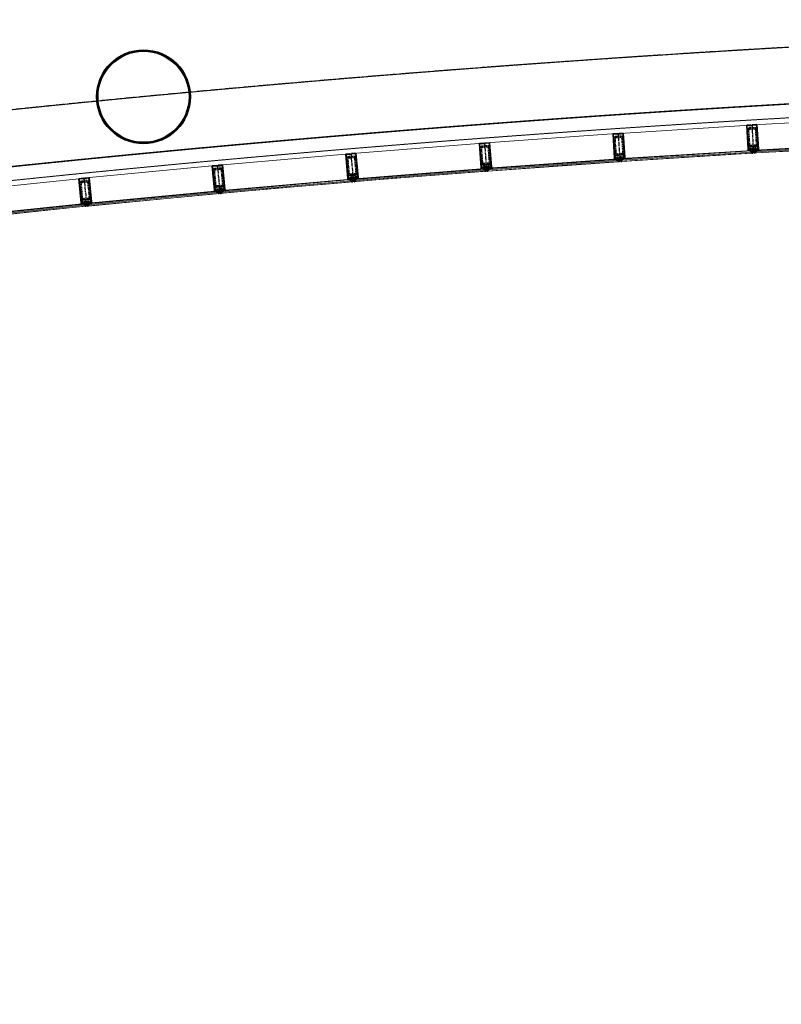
# Model space of a CAD drawing. Header units: millimetres. Extents: x 98667 to 994031, y -2704 to 533009.
# Tile 228 of 256: x 699004 to 707123, y 367669 to 378162. Entities that reach past the tile are written whole.
import ezdxf

# ---------------------------------------------------------------- set-up
doc = ezdxf.new("R2010")
doc.units = ezdxf.units.MM
for name, pattern in [('AP03000E0$0$CENTER', [50.8, 31.75, -6.35, 6.35, -6.35]), ('AP03000E0$0$HIDDEN', [9.525, 6.35, -3.175]), ('AP03000E0$0$HIDDENX2', [19.05, 12.7, -6.35]), ('sp00000g0$0$CENTER', [50.8, 31.75, -6.35, 6.35, -6.35])]:
    doc.linetypes.add(name, pattern=pattern)
for name, color, linetype in [('A-COL ENCLOUSER INNER', 1, 'Continuous'), ('A-COL ENCLOUSER OUTER', 6, 'Continuous'), ('sp00000g0$0$S-GRID', 1, 'sp00000g0$0$CENTER')]:
    doc.layers.add(name, color=color, linetype=linetype)
for name, color, linetype, lineweight in [('AP03000E0$0$A-GLAZ-FULL-EXTR', 2, 'Continuous', 20), ('AP03000E0$0$A-GLAZ-MULL-EXTR', 3, 'Continuous', 35), ('AP03000E0$0$A-WALL-FNSH', 1, 'Continuous', 15)]:
    doc.layers.add(name, color=color, linetype=linetype, lineweight=lineweight)
doc.layers.add('AP03000E0$0$A-Slab Edge Guide', color=55, linetype='Continuous', lineweight=15, plot=False)

msp = doc.modelspace()

# ---------------------------------------------------------------- linework, layer by layer
at = {"color": 251, "linetype": 'AP03000E0$0$CENTER'}
for p, q in [((706809, 377040), (706827, 376740)), ((705383, 376949), (705404, 376650)), ((703959, 376847), (703981, 376548)), ((702535, 376734), (702560, 376435)), ((701111, 376609), (701139, 376310)), ((699689, 376473), (699719, 376174))]:
    msp.add_line(p, q, dxfattribs=at)
at = {"layer": 'A-COL ENCLOUSER INNER', "color": 251}
for radius in [494, 485]:
    msp.add_circle((700324, 377340), radius, dxfattribs=at)
at = {"layer": 'A-COL ENCLOUSER OUTER', "color": 251}
msp.add_circle((700324, 377340), 500, dxfattribs=at)
at = {"layer": 'AP03000E0$0$A-GLAZ-FULL-EXTR', "color": 251}
for p, q in [((706828, 377041), (708217, 377118)), ((706790, 377039), (705402, 376950)), ((703977, 376848), (705365, 376948)), ((703940, 376845), (702553, 376735)), ((708232, 376848), (706843, 376771)), ((706843, 376765), (708232, 376842)), ((708233, 376830), (706844, 376753)), ((706844, 376741), (708233, 376818)), ((701130, 376611), (702516, 376732)), ((705419, 376681), (706808, 376769)), ((706808, 376763), (705420, 376675)), ((705420, 376663), (706809, 376751)), ((706809, 376739), (705421, 376651)), ((706791, 376750), (706790, 376762)), ((706791, 376753), (706790, 376759)), ((706790, 376759), (706796, 376759)), ((706797, 376753), (706791, 376753)), ((706796, 376762), (706808, 376763)), ((706797, 376750), (706796, 376762)), ((706796, 376759), (706797, 376753)), ((706809, 376751), (706797, 376750)), ((706808, 376769), (706808, 376763)), ((706808, 376763), (706809, 376751)), ((706809, 376751), (706809, 376739)), ((706843, 376771), (706843, 376765)), ((706855, 376766), (706843, 376765)), ((706843, 376765), (706844, 376753)), ((706844, 376753), (706856, 376754)), ((706844, 376753), (706844, 376741)), ((706856, 376754), (706855, 376766)), ((706861, 376763), (706855, 376763)), ((706855, 376763), (706856, 376757)), ((706856, 376757), (706862, 376757)), ((706862, 376754), (706861, 376766)), ((706862, 376757), (706861, 376763)), ((701093, 376607), (699708, 376475)), ((705384, 376678), (703996, 376579)), ((703997, 376573), (705384, 376672)), ((705385, 376660), (703998, 376561)), ((703999, 376549), (705386, 376648)), ((705367, 376659), (705367, 376671)), ((705367, 376668), (705373, 376669)), ((705367, 376662), (705367, 376668)), ((705373, 376663), (705367, 376662)), ((705373, 376660), (705373, 376672)), ((705373, 376672), (705384, 376672)), ((705373, 376669), (705373, 376663)), ((705385, 376660), (705373, 376660)), ((705384, 376672), (705384, 376678)), ((705384, 376672), (705385, 376660)), ((705386, 376648), (705385, 376660)), ((705420, 376675), (705419, 376681)), ((705432, 376676), (705420, 376675)), ((705420, 376675), (705420, 376663)), ((705420, 376663), (705432, 376664)), ((705421, 376651), (705420, 376663)), ((705432, 376664), (705432, 376676)), ((705438, 376673), (705432, 376673)), ((705432, 376673), (705432, 376667)), ((705432, 376667), (705438, 376667)), ((705438, 376664), (705438, 376676)), ((705438, 376667), (705438, 376673)), ((702575, 376466), (703961, 376576)), ((703962, 376570), (702575, 376460)), ((702576, 376448), (703963, 376558)), ((703964, 376546), (702577, 376436)), ((703945, 376557), (703944, 376569)), ((703945, 376560), (703944, 376566)), ((703944, 376566), (703950, 376566)), ((703951, 376560), (703945, 376560)), ((703950, 376569), (703962, 376570)), ((703951, 376557), (703950, 376569)), ((703950, 376566), (703951, 376560)), ((703963, 376558), (703951, 376557)), ((703961, 376576), (703962, 376570)), ((703962, 376570), (703963, 376558)), ((703963, 376558), (703964, 376546)), ((703996, 376579), (703997, 376573)), ((704009, 376574), (703997, 376573)), ((703997, 376573), (703998, 376561)), ((703998, 376561), (704010, 376562)), ((703998, 376561), (703999, 376549)), ((704010, 376562), (704009, 376574)), ((704015, 376571), (704009, 376571)), ((704009, 376571), (704010, 376565)), ((704010, 376565), (704016, 376565)), ((704016, 376562), (704015, 376574)), ((704016, 376565), (704015, 376571)), ((698287, 376328), (699671, 376471)), ((702539, 376463), (701154, 376342)), ((701154, 376336), (702540, 376457)), ((702541, 376445), (701155, 376324)), ((701156, 376312), (702542, 376433)), ((702523, 376443), (702522, 376455)), ((702522, 376452), (702528, 376453)), ((702523, 376446), (702522, 376452)), ((702529, 376447), (702523, 376446)), ((702528, 376456), (702540, 376457)), ((702529, 376444), (702528, 376456)), ((702528, 376453), (702529, 376447)), ((702541, 376445), (702529, 376444)), ((702540, 376457), (702539, 376463)), ((702540, 376457), (702541, 376445)), ((702542, 376433), (702541, 376445)), ((702575, 376460), (702575, 376466)), ((702587, 376461), (702575, 376460)), ((702575, 376460), (702576, 376448)), ((702576, 376448), (702588, 376449)), ((702577, 376436), (702576, 376448)), ((702588, 376449), (702587, 376461)), ((702593, 376458), (702587, 376458)), ((702587, 376458), (702588, 376452)), ((702588, 376452), (702594, 376452)), ((702594, 376449), (702593, 376461)), ((702594, 376452), (702593, 376458)), ((699734, 376206), (701119, 376338)), ((701119, 376332), (699734, 376200)), ((699735, 376188), (701120, 376320)), ((701121, 376309), (699737, 376176)), ((701102, 376319), (701101, 376331)), ((701102, 376322), (701102, 376328)), ((701102, 376328), (701107, 376328)), ((701108, 376322), (701102, 376322)), ((701107, 376331), (701119, 376332)), ((701108, 376319), (701107, 376331)), ((701107, 376328), (701108, 376322)), ((701120, 376320), (701108, 376319)), ((701119, 376338), (701119, 376332)), ((701119, 376332), (701120, 376320)), ((701120, 376320), (701121, 376309)), ((701154, 376342), (701154, 376336)), ((701166, 376337), (701154, 376336)), ((701154, 376336), (701155, 376324)), ((701155, 376324), (701167, 376325)), ((701155, 376324), (701156, 376312)), ((701167, 376325), (701166, 376337)), ((701172, 376334), (701166, 376334)), ((701166, 376334), (701167, 376328)), ((701167, 376328), (701173, 376328)), ((701173, 376325), (701172, 376337)), ((701173, 376328), (701172, 376334)), ((699699, 376202), (698315, 376059)), ((698316, 376053), (699699, 376196)), ((699701, 376185), (698317, 376041)), ((698318, 376029), (699702, 376173)), ((699683, 376183), (699681, 376195)), ((699682, 376186), (699682, 376192)), ((699682, 376192), (699688, 376192)), ((699688, 376186), (699682, 376186)), ((699687, 376195), (699699, 376196)), ((699689, 376183), (699687, 376195)), ((699688, 376192), (699688, 376186)), ((699701, 376185), (699689, 376183)), ((699699, 376196), (699699, 376202)), ((699699, 376196), (699701, 376185)), ((699702, 376173), (699701, 376185)), ((699734, 376200), (699734, 376206)), ((699746, 376201), (699734, 376200)), ((699734, 376200), (699735, 376188)), ((699735, 376188), (699747, 376189)), ((699737, 376176), (699735, 376188)), ((699747, 376189), (699746, 376201)), ((699753, 376199), (699747, 376198)), ((699747, 376198), (699747, 376192)), ((699747, 376192), (699753, 376193)), ((699753, 376190), (699752, 376202)), ((699753, 376193), (699753, 376199))]:
    msp.add_line(p, q, dxfattribs=at)
at = {"layer": 'AP03000E0$0$A-GLAZ-FULL-EXTR', "color": 251, "linetype": 'Continuous'}
for p, q in [((706796, 376761), (706808, 376761)), ((706796, 376758), (706808, 376758)), ((706796, 376755), (706808, 376755)), ((706797, 376752), (706809, 376751)), ((706798, 376750), (706798, 376762)), ((706801, 376751), (706801, 376763)), ((706804, 376751), (706804, 376763)), ((706807, 376751), (706807, 376763)), ((706843, 376763), (706855, 376764)), ((706843, 376760), (706855, 376760)), ((706845, 376753), (706844, 376765)), ((706844, 376757), (706856, 376757)), ((706844, 376753), (706856, 376754)), ((706848, 376753), (706847, 376765)), ((706851, 376754), (706851, 376766)), ((706854, 376754), (706854, 376766)), ((705373, 376660), (705373, 376672)), ((705373, 376669), (705385, 376670)), ((705373, 376666), (705385, 376667)), ((705373, 376663), (705385, 376664)), ((705373, 376660), (705385, 376660)), ((705377, 376660), (705376, 376672)), ((705380, 376660), (705379, 376672)), ((705383, 376660), (705382, 376672)), ((705420, 376675), (705432, 376675)), ((705420, 376674), (705420, 376675)), ((705420, 376671), (705432, 376671)), ((705420, 376668), (705432, 376668)), ((705420, 376665), (705432, 376665)), ((705423, 376663), (705423, 376675)), ((705426, 376663), (705426, 376675)), ((705429, 376663), (705429, 376675)), ((705432, 376664), (705432, 376664)), ((703950, 376566), (703962, 376566)), ((703950, 376563), (703962, 376563)), ((703951, 376569), (703962, 376569)), ((703951, 376560), (703963, 376560)), ((703952, 376558), (703952, 376570)), ((703955, 376558), (703956, 376570)), ((703959, 376558), (703959, 376570)), ((703962, 376558), (703962, 376570)), ((703997, 376572), (704009, 376573)), ((703997, 376569), (704009, 376570)), ((703997, 376566), (704009, 376567)), ((703999, 376561), (703998, 376573)), ((703998, 376563), (704010, 376564)), ((704002, 376561), (704001, 376573)), ((704005, 376562), (704005, 376574)), ((704009, 376562), (704008, 376574)), ((702528, 376453), (702540, 376454)), ((702530, 376444), (702529, 376456)), ((702529, 376450), (702541, 376451)), ((702529, 376447), (702541, 376448)), ((702533, 376444), (702532, 376456)), ((702536, 376445), (702535, 376457)), ((702539, 376445), (702538, 376457)), ((702575, 376458), (702587, 376458)), ((702576, 376454), (702588, 376454)), ((702576, 376451), (702588, 376451)), ((702576, 376448), (702577, 376448)), ((702577, 376448), (702577, 376460)), ((702580, 376448), (702580, 376460)), ((702583, 376449), (702583, 376461)), ((702585, 376461), (702587, 376461)), ((702587, 376449), (702587, 376461)), ((701107, 376330), (701119, 376330)), ((701108, 376327), (701120, 376327)), ((701108, 376324), (701120, 376324)), ((701108, 376321), (701120, 376321)), ((701110, 376319), (701110, 376331)), ((701113, 376320), (701113, 376332)), ((701116, 376320), (701116, 376332)), ((701119, 376320), (701119, 376331)), ((701154, 376335), (701166, 376336)), ((701155, 376332), (701166, 376333)), ((701155, 376328), (701167, 376330)), ((701155, 376325), (701167, 376326)), ((701157, 376324), (701156, 376336)), ((701160, 376324), (701159, 376336)), ((701164, 376324), (701162, 376336)), ((701167, 376325), (701166, 376337)), ((699689, 376183), (699688, 376195)), ((699688, 376193), (699700, 376194)), ((699688, 376190), (699700, 376191)), ((699688, 376186), (699700, 376188)), ((699689, 376183), (699699, 376184)), ((699693, 376184), (699691, 376196)), ((699696, 376184), (699695, 376196)), ((699699, 376184), (699698, 376196)), ((699734, 376199), (699734, 376200)), ((699734, 376199), (699746, 376199)), ((699735, 376196), (699747, 376196)), ((699735, 376193), (699747, 376193)), ((699735, 376190), (699747, 376190)), ((699738, 376188), (699738, 376200)), ((699741, 376189), (699741, 376201)), ((699744, 376189), (699744, 376201)), ((699747, 376189), (699747, 376193))]:
    msp.add_line(p, q, dxfattribs=at)
msp.add_arc((717502, 197719), 179339, 89.99555, 114.84719, dxfattribs=at)
at = {"layer": 'AP03000E0$0$A-GLAZ-MULL-EXTR', "color": 251}
for p, q in [((706799, 377039), (706754, 377036)), ((706754, 377036), (706770, 376777)), ((706757, 377034), (706799, 377036)), ((706769, 376834), (706757, 377034)), ((706814, 377037), (706777, 377035)), ((706777, 377035), (706777, 377032)), ((706777, 377032), (706819, 377034)), ((706799, 377036), (706799, 377039)), ((706864, 377043), (706814, 377040)), ((706814, 377040), (706814, 377037)), ((706819, 377037), (706861, 377040)), ((706819, 377034), (706819, 377037)), ((706861, 377040), (706873, 376840)), ((706879, 376783), (706864, 377043)), ((705329, 376945), (705378, 376949)), ((705346, 376686), (705329, 376945)), ((705374, 376945), (705332, 376942)), ((705332, 376942), (705345, 376743)), ((705416, 376945), (705374, 376942)), ((705374, 376942), (705374, 376945)), ((705378, 376949), (705379, 376946)), ((705379, 376946), (705416, 376948)), ((705393, 376950), (705438, 376953)), ((705394, 376947), (705393, 376950)), ((705436, 376949), (705394, 376947)), ((705416, 376948), (705416, 376945)), ((705449, 376750), (705436, 376949)), ((705438, 376953), (705456, 376693)), ((703949, 376846), (703904, 376843)), ((703904, 376843), (703923, 376583)), ((703907, 376840), (703949, 376843)), ((703922, 376641), (703907, 376840)), ((703964, 376844), (703927, 376841)), ((703927, 376838), (703969, 376842)), ((703927, 376841), (703927, 376838)), ((703949, 376843), (703949, 376846)), ((704013, 376851), (703964, 376847)), ((703964, 376847), (703964, 376844)), ((703969, 376845), (704011, 376848)), ((703969, 376842), (703969, 376845)), ((704011, 376848), (704026, 376648)), ((704033, 376592), (704013, 376851)), ((706773, 376777), (706769, 376834)), ((706873, 376840), (706876, 376783)), ((702525, 376733), (702480, 376729)), ((702480, 376729), (702501, 376470)), ((702483, 376726), (702525, 376730)), ((702500, 376527), (702483, 376726)), ((702540, 376731), (702503, 376728)), ((702503, 376728), (702503, 376725)), ((702503, 376725), (702545, 376728)), ((702525, 376730), (702525, 376733)), ((702589, 376738), (702540, 376734)), ((702540, 376734), (702540, 376731)), ((702545, 376731), (702587, 376735)), ((702545, 376728), (702545, 376731)), ((702587, 376735), (702603, 376536)), ((702611, 376479), (702589, 376738)), ((705345, 376743), (705349, 376686)), ((705349, 376686), (705388, 376689)), ((705388, 376692), (705430, 376695)), ((705388, 376689), (705388, 376692)), ((705430, 376692), (705393, 376689)), ((705393, 376689), (705396, 376649)), ((705411, 376650), (705408, 376690)), ((705408, 376690), (705413, 376690)), ((705413, 376690), (705453, 376693)), ((705456, 376688), (705414, 376685)), ((705430, 376695), (705430, 376692)), ((705456, 376688), (705434, 376687)), ((705453, 376693), (705449, 376750)), ((705456, 376693), (705456, 376688)), ((705461, 376684), (705456, 376688)), ((706765, 376767), (706770, 376772)), ((706793, 376768), (706765, 376767)), ((706770, 376777), (706770, 376772)), ((706770, 376772), (706812, 376774)), ((706770, 376772), (706792, 376773)), ((706812, 376779), (706773, 376777)), ((706792, 376773), (706793, 376768)), ((706837, 376784), (706795, 376781)), ((706795, 376781), (706795, 376778)), ((706795, 376778), (706832, 376781)), ((706817, 376780), (706812, 376779)), ((706812, 376774), (706814, 376739)), ((706814, 376739), (706819, 376740)), ((706819, 376740), (706817, 376780)), ((706832, 376781), (706834, 376741)), ((706834, 376741), (706839, 376741)), ((706837, 376781), (706837, 376784)), ((706876, 376783), (706837, 376781)), ((706837, 376776), (706880, 376778)), ((706839, 376741), (706837, 376776)), ((706880, 376778), (706857, 376777)), ((706857, 376777), (706858, 376772)), ((706858, 376772), (706885, 376774)), ((706880, 376778), (706879, 376783)), ((706885, 376774), (706880, 376778)), ((701057, 376604), (701107, 376608)), ((701080, 376345), (701057, 376604)), ((701102, 376605), (701060, 376601)), ((701060, 376601), (701078, 376402)), ((701144, 376606), (701102, 376602)), ((701102, 376602), (701102, 376605)), ((701107, 376605), (701144, 376609)), ((701107, 376608), (701107, 376605)), ((701121, 376610), (701166, 376614)), ((701122, 376607), (701121, 376610)), ((701164, 376611), (701122, 376607)), ((701144, 376609), (701144, 376606)), ((701182, 376411), (701164, 376611)), ((701166, 376614), (701190, 376355)), ((703926, 376584), (703922, 376641)), ((703923, 376583), (703924, 376579)), ((703966, 376587), (703926, 376584)), ((703990, 376592), (703949, 376588)), ((703949, 376588), (703949, 376585)), ((703949, 376585), (703986, 376588)), ((703971, 376587), (703966, 376587)), ((703974, 376547), (703971, 376587)), ((703986, 376588), (703989, 376548)), ((703991, 376589), (703990, 376592)), ((704030, 376592), (703991, 376589)), ((703991, 376584), (704033, 376587)), ((703994, 376549), (703991, 376584)), ((704033, 376587), (704011, 376585)), ((704011, 376585), (704011, 376580)), ((704026, 376648), (704030, 376592)), ((704033, 376587), (704033, 376592)), ((704039, 376582), (704033, 376587)), ((705342, 376675), (705346, 376681)), ((705369, 376677), (705342, 376675)), ((705346, 376681), (705346, 376686)), ((705389, 376684), (705346, 376681)), ((705346, 376681), (705369, 376682)), ((705369, 376682), (705369, 376677)), ((705391, 376649), (705389, 376684)), ((705396, 376649), (705391, 376649)), ((705416, 376650), (705411, 376650)), ((705414, 376685), (705416, 376650)), ((705434, 376687), (705434, 376682)), ((705434, 376682), (705461, 376684)), ((699699, 376474), (699744, 376478)), ((699744, 376478), (699770, 376220)), ((702504, 376470), (702500, 376527)), ((702568, 376478), (702527, 376475)), ((702569, 376475), (702568, 376478)), ((702608, 376479), (702569, 376475)), ((702603, 376536), (702608, 376479)), ((702611, 376474), (702611, 376479)), ((703919, 376573), (703924, 376579)), ((703947, 376575), (703919, 376573)), ((703924, 376579), (703966, 376582)), ((703924, 376579), (703946, 376580)), ((703946, 376580), (703947, 376575)), ((703966, 376582), (703969, 376547)), ((703969, 376547), (703974, 376547)), ((703989, 376548), (703994, 376549)), ((704011, 376580), (704039, 376582)), ((699635, 376467), (699684, 376472)), ((699661, 376209), (699635, 376467)), ((699680, 376469), (699638, 376465)), ((699638, 376465), (699658, 376266)), ((699722, 376470), (699680, 376466)), ((699680, 376466), (699680, 376469)), ((699684, 376472), (699685, 376469)), ((699685, 376469), (699722, 376473)), ((699700, 376471), (699699, 376474)), ((699742, 376475), (699700, 376471)), ((699722, 376473), (699722, 376470)), ((699761, 376276), (699742, 376475)), ((701078, 376402), (701083, 376345)), ((701187, 376355), (701182, 376411)), ((702497, 376459), (702502, 376465)), ((702525, 376462), (702497, 376459)), ((702501, 376470), (702502, 376465)), ((702502, 376465), (702544, 376468)), ((702502, 376465), (702524, 376467)), ((702544, 376473), (702504, 376470)), ((702524, 376467), (702525, 376462)), ((702527, 376475), (702527, 376472)), ((702527, 376472), (702564, 376475)), ((702549, 376474), (702544, 376473)), ((702544, 376468), (702547, 376434)), ((702547, 376434), (702552, 376434)), ((702552, 376434), (702549, 376474)), ((702564, 376475), (702567, 376435)), ((702567, 376435), (702572, 376436)), ((702569, 376470), (702611, 376474)), ((702572, 376436), (702569, 376470)), ((702611, 376474), (702589, 376472)), ((702589, 376472), (702589, 376467)), ((702589, 376467), (702617, 376469)), ((702617, 376469), (702611, 376474)), ((699767, 376219), (699761, 376276)), ((701076, 376335), (701081, 376340)), ((701104, 376337), (701076, 376335)), ((701081, 376340), (701080, 376345)), ((701123, 376344), (701081, 376340)), ((701081, 376340), (701103, 376342)), ((701083, 376345), (701123, 376349)), ((701103, 376342), (701104, 376337)), ((701122, 376352), (701164, 376356)), ((701123, 376349), (701122, 376352)), ((701126, 376309), (701123, 376344)), ((701131, 376309), (701126, 376309)), ((701165, 376353), (701128, 376349)), ((701128, 376349), (701131, 376309)), ((701146, 376311), (701143, 376351)), ((701143, 376351), (701148, 376351)), ((701151, 376311), (701146, 376311)), ((701148, 376351), (701187, 376355)), ((701190, 376350), (701148, 376346)), ((701148, 376346), (701151, 376311)), ((701164, 376356), (701165, 376353)), ((701190, 376350), (701168, 376348)), ((701168, 376348), (701168, 376343)), ((701168, 376343), (701196, 376345)), ((701190, 376355), (701190, 376350)), ((701196, 376345), (701190, 376350)), ((699657, 376198), (699661, 376204)), ((699684, 376201), (699657, 376198)), ((699658, 376266), (699664, 376209)), ((699661, 376204), (699661, 376209)), ((699703, 376208), (699661, 376204)), ((699661, 376204), (699683, 376206)), ((699664, 376209), (699703, 376213)), ((699683, 376206), (699684, 376201)), ((699703, 376216), (699744, 376220)), ((699703, 376213), (699703, 376216)), ((699707, 376173), (699703, 376208)), ((699712, 376174), (699707, 376173)), ((699745, 376217), (699708, 376213)), ((699708, 376213), (699712, 376174)), ((699727, 376175), (699723, 376215)), ((699723, 376215), (699728, 376215)), ((699732, 376176), (699727, 376175)), ((699728, 376215), (699767, 376219)), ((699770, 376215), (699728, 376210)), ((699728, 376210), (699732, 376176)), ((699744, 376220), (699745, 376217)), ((699770, 376215), (699748, 376212)), ((699748, 376212), (699749, 376207)), ((699749, 376207), (699776, 376210)), ((699770, 376220), (699770, 376215)), ((699776, 376210), (699770, 376215))]:
    msp.add_line(p, q, dxfattribs=at)
at = {"layer": 'AP03000E0$0$A-GLAZ-MULL-EXTR', "color": 251, "linetype": 'AP03000E0$0$HIDDENX2'}
for p, q in [((706786, 377008), (706836, 377011)), ((705410, 376921), (705361, 376917)), ((705411, 376908), (705361, 376905)), ((706771, 376832), (706762, 376982)), ((706784, 376833), (706775, 376982)), ((706787, 376996), (706837, 376999)), ((706850, 376987), (706859, 376837)), ((706862, 376988), (706871, 376838)), ((703936, 376815), (703986, 376819)), ((703937, 376803), (703987, 376806)), ((704000, 376795), (704011, 376645)), ((704013, 376796), (704024, 376646)), ((705337, 376891), (705347, 376741)), ((705350, 376892), (705360, 376742)), ((705435, 376747), (705425, 376897)), ((705447, 376748), (705437, 376897)), ((706773, 376807), (706873, 376813)), ((706774, 376787), (706773, 376807)), ((706847, 376824), (706797, 376821)), ((706848, 376812), (706798, 376809)), ((706874, 376793), (706824, 376790)), ((706873, 376813), (706874, 376793)), ((702512, 376702), (702562, 376706)), ((702513, 376689), (702563, 376693)), ((703924, 376639), (703913, 376788)), ((703937, 376640), (703925, 376789)), ((705449, 376723), (705349, 376716)), ((705349, 376716), (705350, 376696)), ((705350, 376696), (705400, 376699)), ((705373, 376730), (705423, 376734)), ((705374, 376718), (705424, 376721)), ((705400, 376699), (705450, 376703)), ((705450, 376703), (705449, 376723)), ((706824, 376790), (706774, 376787)), ((702502, 376525), (702489, 376675)), ((702514, 376526), (702502, 376676)), ((702577, 376682), (702589, 376532)), ((702589, 376683), (702601, 376533)), ((703926, 376614), (704026, 376621)), ((703928, 376594), (703926, 376614)), ((703977, 376598), (703928, 376594)), ((704000, 376632), (703950, 376628)), ((704001, 376619), (703951, 376616)), ((704027, 376601), (703977, 376598)), ((704026, 376621), (704027, 376601)), ((701067, 376550), (701080, 376400)), ((701079, 376551), (701093, 376401)), ((701139, 376581), (701089, 376577)), ((701140, 376569), (701090, 376564)), ((701168, 376408), (701154, 376558)), ((701180, 376409), (701166, 376559)), ((702504, 376500), (702604, 376508)), ((702506, 376480), (702504, 376500)), ((702555, 376484), (702506, 376480)), ((702578, 376519), (702528, 376515)), ((702579, 376506), (702529, 376502)), ((702605, 376489), (702555, 376484)), ((702604, 376508), (702605, 376489)), ((699645, 376413), (699660, 376264)), ((699658, 376414), (699672, 376265)), ((699717, 376445), (699668, 376441)), ((699719, 376433), (699669, 376428)), ((699747, 376273), (699732, 376422)), ((699760, 376274), (699745, 376423)), ((701182, 376384), (701083, 376375)), ((701083, 376375), (701085, 376355)), ((701106, 376390), (701156, 376395)), ((701108, 376378), (701157, 376382)), ((701184, 376364), (701182, 376384)), ((701085, 376355), (701134, 376360)), ((701134, 376360), (701184, 376364)), ((699762, 376249), (699663, 376239)), ((699663, 376239), (699665, 376219)), ((699665, 376219), (699714, 376224)), ((699686, 376254), (699736, 376259)), ((699687, 376242), (699737, 376246)), ((699714, 376224), (699764, 376229)), ((699764, 376229), (699762, 376249))]:
    msp.add_line(p, q, dxfattribs=at)
at = {"layer": 'AP03000E0$0$A-GLAZ-MULL-EXTR', "color": 251, "linetype": 'Continuous'}
for p, q in [((705455, 376683), (705454, 376688)), ((706765, 376767), (706769, 376767)), ((706767, 376767), (706767, 376769)), ((706768, 376770), (706793, 376770)), ((706771, 376767), (706771, 376772)), ((706774, 376767), (706774, 376772)), ((706777, 376767), (706777, 376772)), ((706780, 376767), (706780, 376772)), ((706783, 376768), (706783, 376773)), ((706786, 376768), (706786, 376773)), ((706790, 376773), (706792, 376773)), ((706790, 376768), (706790, 376773)), ((706857, 376776), (706883, 376776)), ((706858, 376773), (706869, 376773)), ((706859, 376772), (706859, 376777)), ((706863, 376772), (706863, 376777)), ((706866, 376773), (706866, 376778)), ((706869, 376773), (706869, 376778)), ((706872, 376773), (706872, 376778)), ((706875, 376773), (706875, 376778)), ((706878, 376773), (706879, 376778)), ((706882, 376773), (706882, 376777)), ((706885, 376774), (706885, 376774)), ((704011, 376584), (704036, 376584)), ((704014, 376580), (704014, 376585)), ((704017, 376581), (704017, 376586)), ((704020, 376581), (704020, 376586)), ((704023, 376581), (704023, 376586)), ((704027, 376581), (704027, 376586)), ((704030, 376582), (704030, 376587)), ((704033, 376582), (704033, 376587)), ((704036, 376582), (704036, 376584)), ((705342, 376676), (705369, 376678)), ((705344, 376676), (705344, 376678)), ((705345, 376679), (705369, 376681)), ((705347, 376676), (705347, 376681)), ((705350, 376676), (705350, 376681)), ((705353, 376676), (705353, 376681)), ((705356, 376676), (705356, 376681)), ((705360, 376677), (705359, 376682)), ((705363, 376677), (705362, 376682)), ((705366, 376677), (705366, 376682)), ((705369, 376677), (705369, 376682)), ((705434, 376685), (705458, 376687)), ((705434, 376682), (705461, 376684)), ((705436, 376682), (705435, 376687)), ((705439, 376682), (705438, 376687)), ((705442, 376682), (705442, 376687)), ((705445, 376682), (705445, 376687)), ((705448, 376683), (705448, 376688)), ((705451, 376683), (705451, 376688)), ((705458, 376683), (705458, 376687)), ((705461, 376684), (705461, 376684)), ((703921, 376575), (703945, 376575)), ((703922, 376573), (703922, 376576)), ((703924, 376578), (703946, 376578)), ((703925, 376574), (703925, 376579)), ((703928, 376574), (703928, 376579)), ((703931, 376574), (703931, 376579)), ((703934, 376574), (703934, 376579)), ((703938, 376575), (703938, 376580)), ((703941, 376575), (703941, 376580)), ((703944, 376575), (703944, 376580)), ((704011, 376581), (704025, 376581)), ((702498, 376460), (702508, 376460)), ((702499, 376460), (702499, 376461)), ((702501, 376464), (702525, 376463)), ((702502, 376460), (702502, 376465)), ((702505, 376460), (702505, 376465)), ((702508, 376460), (702508, 376465)), ((702512, 376461), (702512, 376466)), ((702515, 376461), (702515, 376466)), ((702518, 376461), (702518, 376466)), ((702521, 376461), (702521, 376466)), ((702523, 376467), (702524, 376467)), ((702524, 376462), (702524, 376466)), ((702589, 376470), (702616, 376469)), ((702591, 376467), (702591, 376472)), ((702594, 376468), (702594, 376473)), ((702595, 376473), (702613, 376473)), ((702597, 376468), (702597, 376473)), ((702600, 376468), (702601, 376473)), ((702604, 376468), (702604, 376473)), ((702607, 376469), (702607, 376474)), ((702610, 376469), (702610, 376474)), ((702613, 376469), (702613, 376473)), ((702616, 376469), (702616, 376470)), ((701076, 376335), (701076, 376335)), ((701079, 376337), (701104, 376340)), ((701080, 376335), (701079, 376338)), ((701083, 376335), (701082, 376340)), ((701086, 376335), (701086, 376340)), ((701089, 376336), (701089, 376341)), ((701092, 376336), (701092, 376341)), ((701095, 376336), (701095, 376341)), ((701099, 376337), (701098, 376342)), ((701102, 376337), (701101, 376342)), ((701168, 376345), (701193, 376348)), ((701171, 376343), (701171, 376348)), ((701174, 376343), (701174, 376348)), ((701178, 376344), (701177, 376349)), ((701181, 376344), (701180, 376349)), ((701184, 376344), (701184, 376349)), ((701187, 376345), (701187, 376350)), ((701190, 376345), (701190, 376350)), ((701193, 376345), (701193, 376348)), ((699657, 376198), (699657, 376199)), ((699658, 376200), (699684, 376203)), ((699660, 376199), (699660, 376202)), ((699661, 376203), (699683, 376206)), ((699663, 376199), (699663, 376204)), ((699667, 376199), (699666, 376204)), ((699670, 376200), (699669, 376205)), ((699673, 376200), (699672, 376205)), ((699676, 376200), (699676, 376205)), ((699679, 376201), (699679, 376205)), ((699682, 376201), (699682, 376206)), ((699748, 376212), (699771, 376214)), ((699749, 376207), (699748, 376212)), ((699748, 376209), (699774, 376211)), ((699752, 376208), (699751, 376213)), ((699755, 376208), (699755, 376213)), ((699758, 376208), (699758, 376213)), ((699761, 376209), (699761, 376214)), ((699765, 376209), (699764, 376214)), ((699768, 376209), (699767, 376214)), ((699771, 376210), (699770, 376215)), ((699774, 376210), (699774, 376212))]:
    msp.add_line(p, q, dxfattribs=at)
at = {"layer": 'AP03000E0$0$A-GLAZ-MULL-EXTR', "color": 251, "linetype": 'AP03000E0$0$HIDDENX2'}
for centre, radius, start, end in [((706787, 376983), 25, 93.4125, 183.4125), ((706837, 376986), 25, 3.4125, 93.4125), ((705362, 376892), 25, 93.8681, 183.8681), ((705362, 376892), 12.5, 93.8681, 183.8681), ((705412, 376896), 25, 3.8681, 93.8681), ((705412, 376896), 12.5, 3.8681, 93.8681), ((706787, 376983), 12.5, 93.4125, 183.4125), ((706837, 376986), 12.5, 3.4125, 93.4125), ((703938, 376790), 25, 94.3238, 184.3238), ((703938, 376790), 12.5, 94.3238, 184.3238), ((703988, 376794), 25, 4.3238, 94.3238), ((703988, 376794), 12.5, 4.3238, 94.3238), ((706796, 376834), 25, 183.4125, 273.4125), ((706796, 376834), 12.5, 183.4125, 273.4125), ((706846, 376836), 12.5, 273.4125, 3.4125), ((706846, 376836), 25, 273.4125, 3.4125), ((702514, 376677), 25, 94.7794, 184.7794), ((702514, 376677), 12.5, 94.7794, 184.7794), ((702564, 376681), 25, 4.7794, 94.7794), ((702564, 376681), 12.5, 4.7794, 94.7794), ((705372, 376743), 25, 183.8681, 273.8681), ((705372, 376743), 12.5, 183.8681, 273.8681), ((705422, 376746), 12.5, 273.8681, 3.8681), ((705422, 376746), 25, 273.8681, 3.8681), ((703949, 376641), 25, 184.3238, 274.3238), ((703949, 376641), 12.5, 184.3238, 274.3238), ((703999, 376644), 12.5, 274.3238, 4.3238), ((703999, 376644), 25, 274.3238, 4.3238), ((701092, 376552), 25, 95.235, 185.235), ((701092, 376552), 12.5, 95.235, 185.235), ((701141, 376556), 25, 5.235, 95.235), ((701141, 376556), 12.5, 5.235, 95.235), ((702527, 376527), 25, 184.7794, 274.7794), ((702527, 376527), 12.5, 184.7794, 274.7794), ((702577, 376531), 12.5, 274.7794, 4.7794), ((702577, 376531), 25, 274.7794, 4.7794), ((699670, 376416), 25, 95.6906, 185.6906), ((699670, 376416), 12.5, 95.6906, 185.6906), ((699720, 376421), 25, 5.6906, 95.6906), ((699720, 376421), 12.5, 5.6906, 95.6906), ((701105, 376402), 25, 185.235, 275.235), ((701105, 376402), 12.5, 185.235, 275.235), ((701155, 376407), 12.5, 275.235, 5.235), ((701155, 376407), 25, 275.235, 5.235), ((699735, 376271), 12.5, 275.6906, 5.6906), ((699735, 376271), 25, 275.6906, 5.6906), ((699685, 376266), 25, 185.6906, 275.6906), ((699685, 376266), 12.5, 185.6906, 275.6906)]:
    msp.add_arc(centre, radius, start, end, dxfattribs=at)
at = {"layer": 'AP03000E0$0$A-GLAZ-MULL-EXTR', "color": 251}
for centre, start, end in [((706812, 376743), 31.4732, 155.3518), ((706812, 376742), 31.4732, 155.3518), ((706812, 376741), 31.4732, 155.3518), ((706812, 376740), 31.4732, 155.3518), ((706812, 376739), 31.4732, 155.3518), ((706812, 376738), 31.4732, 155.3518), ((706842, 376745), 31.4732, 155.3518), ((706842, 376744), 31.4732, 155.3518), ((706842, 376743), 31.4732, 155.3518), ((706842, 376742), 31.4732, 155.3518), ((706842, 376741), 31.4732, 155.3518), ((706842, 376740), 31.4732, 155.3518), ((705388, 376652), 31.9288, 155.8075), ((705389, 376651), 31.9288, 155.8075), ((705389, 376650), 31.9288, 155.8075), ((705389, 376649), 31.9288, 155.8075), ((705389, 376648), 31.9288, 155.8075), ((705389, 376647), 31.9288, 155.8075), ((705418, 376654), 31.9288, 155.8075), ((705418, 376653), 31.9288, 155.8075), ((705419, 376652), 31.9288, 155.8075), ((705419, 376651), 31.9288, 155.8075), ((705419, 376650), 31.9288, 155.8075), ((705419, 376649), 31.9288, 155.8075), ((703966, 376550), 32.3844, 156.2631), ((703966, 376549), 32.3844, 156.2631), ((703966, 376548), 32.3844, 156.2631), ((703966, 376547), 32.3844, 156.2631), ((703966, 376546), 32.3844, 156.2631), ((703966, 376545), 32.3844, 156.2631), ((703996, 376553), 32.3844, 156.2631), ((703996, 376552), 32.3844, 156.2631), ((703996, 376551), 32.3844, 156.2631), ((703996, 376550), 32.3844, 156.2631), ((703996, 376549), 32.3844, 156.2631), ((703996, 376548), 32.3844, 156.2631), ((702544, 376437), 32.8401, 156.7187), ((702544, 376436), 32.8401, 156.7187), ((702544, 376435), 32.8401, 156.7187), ((702545, 376434), 32.8401, 156.7187), ((702545, 376433), 32.8401, 156.7187), ((702545, 376432), 32.8401, 156.7187), ((702574, 376439), 32.8401, 156.7187), ((702574, 376438), 32.8401, 156.7187), ((702574, 376437), 32.8401, 156.7187), ((702574, 376436), 32.8401, 156.7187), ((702575, 376435), 32.8401, 156.7187), ((702575, 376434), 32.8401, 156.7187), ((701124, 376312), 33.2957, 157.1744), ((701124, 376311), 33.2957, 157.1744), ((701124, 376310), 33.2957, 157.1744), ((701124, 376309), 33.2957, 157.1744), ((701124, 376308), 33.2957, 157.1744), ((701124, 376307), 33.2957, 157.1744), ((701153, 376315), 33.2957, 157.1744), ((701154, 376314), 33.2957, 157.1744), ((701154, 376313), 33.2957, 157.1744), ((701154, 376312), 33.2957, 157.1744), ((701154, 376311), 33.2957, 157.1744), ((701154, 376310), 33.2957, 157.1744), ((699704, 376176), 33.7513, 157.63), ((699704, 376176), 33.7513, 157.63), ((699704, 376175), 33.7513, 157.63), ((699704, 376174), 33.7513, 157.63), ((699704, 376173), 33.7513, 157.63), ((699704, 376172), 33.7513, 157.63), ((699734, 376179), 33.7513, 157.63), ((699734, 376178), 33.7513, 157.63), ((699734, 376177), 33.7513, 157.63), ((699734, 376176), 33.7513, 157.63), ((699734, 376175), 33.7513, 157.63), ((699734, 376174), 33.7513, 157.63)]:
    msp.add_arc(centre, 2.83, start, end, dxfattribs=at)
at = {"layer": 'AP03000E0$0$A-Slab Edge Guide', "color": 251, "linetype": 'AP03000E0$0$HIDDEN'}
msp.add_arc((717516, 197696), 180466, 89.99998, 131.00001, dxfattribs=at)
at = {"layer": 'AP03000E0$0$A-WALL-FNSH', "color": 251, "linetype": 'AP03000E0$0$HIDDEN'}
for radius in [179866, 179861, 179716]:
    msp.add_arc((717516, 197696), radius, 89.99998, 131.00001, dxfattribs=at)
at = {"layer": 'sp00000g0$0$S-GRID', "color": 251}
msp.add_arc((717516, 197696), 180466, 90, 130.99999, dxfattribs=at)

doc.saveas('drawing.dxf')
